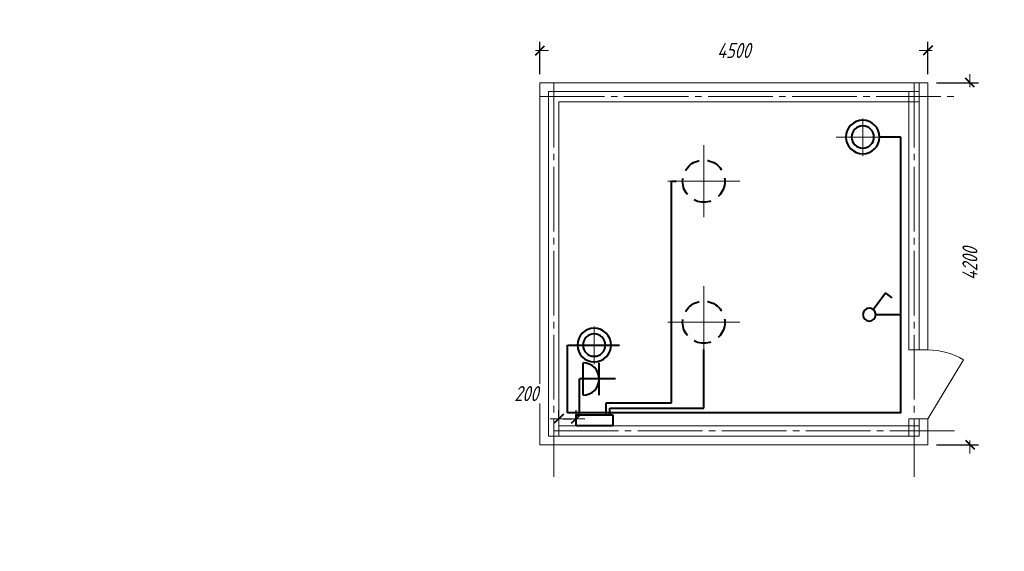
# Model space of a CAD drawing. Header units: millimetres. Extents: x 0 to 420, y 0 to 297.
# Tile 1 of 3: x 0 to 228, y 0 to 123. Entities that reach past the tile are written whole.
import ezdxf

# ---------------------------------------------------------------- set-up
doc = ezdxf.new("R2010")
doc.units = ezdxf.units.MM
for name, pattern in [('K5LT_AXLED', [19.5, 15, -1.5, 1.5, -1.5]), ('K5LT_BASIC', [0]), ('K5LT_DASHED_REINFORCED', [6, 4, -2]), ('K5LT_THIN', [0])]:
    doc.linetypes.add(name, pattern=pattern)
doc.styles.add('KDIMTEXTSTYLE', font='GOST_AU.SHX', dxfattribs={"width": 0.96, "oblique": 15, "height": 5})
doc.dimstyles.new('KDIMSTYLE (0.02)', dxfattribs={"dimtxt": 5, "dimasz": 1, "dimexe": 2, "dimexo": 0, "dimgap": 1, "dimtad": 1, "dimlfac": 50, "dimtxsty": 'KDIMTEXTSTYLE', "dimsah": 1, "dimcen": 0, "dimdle": 1, "dimadec": 0, "dimazin": 0, "dimtfac": 0.667, "dimtmove": 0, "dimatfit": 3, "dimfxl": 1, "dimtvp": 1, "dimtfill": 1, "dimtolj": 1, "dimtzin": 0, "dimarcsym": 0})

# ---------------------------------------------------------------- blocks, each defined once
blk = doc.blocks.new('KDIMARROW_03')
at = {"color": 0, "linetype": 'K5LT_BASIC', "lineweight": 40}
blk.add_line((-1.06, -1.06), (1.06, 1.06), dxfattribs=at)
at = {"color": 0, "linetype": 'K5LT_THIN', "lineweight": 18}
for q in [(-1, 0), (2, 0)]:
    blk.add_line((0, 0), q, dxfattribs=at)
blk = doc.blocks.new('U14')
at = {"color": 30, "linetype": 'K5LT_AXLED', "lineweight": 18, "true_color": 0xff8000}
for q in [(158.68, 94.25), (150.32, 85.89), (167.04, 85.89), (158.68, 77.53)]:
    blk.add_line((158.68, 85.89), q, dxfattribs=at)
blk = doc.blocks.new('U18')
at = {"color": 30, "linetype": 'K5LT_AXLED', "lineweight": 18, "true_color": 0xff8000}
for q in [(158.68, 61.53), (150.32, 53.17), (167.04, 53.17), (158.68, 44.81)]:
    blk.add_line((158.68, 53.17), q, dxfattribs=at)
blk = doc.blocks.new('U23')
at = {"color": 5, "linetype": 'K5LT_BASIC', "lineweight": 40, "true_color": 0x0000ff}
for p, q in [((129.08, 29.13), (129.08, 31.63)), ((129.08, 31.63), (137.6, 31.63)), ((137.6, 31.63), (137.6, 29.13)), ((137.6, 29.13), (129.08, 29.13))]:
    blk.add_line(p, q, dxfattribs=at)
blk = doc.blocks.new('U24')
at = {"color": 30, "linetype": 'K5LT_AXLED', "lineweight": 18, "true_color": 0xff8000}
blk.add_line((133.26, 52.15), (133.26, 43.42), dxfattribs=at)
at = {"color": 5, "linetype": 'K5LT_BASIC', "lineweight": 40, "true_color": 0x0000ff}
blk.add_line((127.08, 47.85), (139.18, 47.85), dxfattribs=at)
for radius, start, end in [(3.9, 0, 180), (2.59, 0, 180), (3.9, 180, 0), (2.59, 180, 0)]:
    blk.add_arc((133.28, 47.85), radius, start, end, dxfattribs=at)
blk = doc.blocks.new('U25')
at = {"color": 5, "linetype": 'K5LT_BASIC', "lineweight": 40, "true_color": 0x0000ff}
for p, q in [((130.68, 36.24), (130.68, 43.74)), ((134.43, 36.24), (134.43, 43.74)), ((138.18, 39.99), (130.68, 39.99))]:
    blk.add_line(p, q, dxfattribs=at)
blk.add_arc((130.68, 39.99), 3.75, 270, 90, dxfattribs=at)
blk = doc.blocks.new('U26')
at = {"color": 5, "linetype": 'K5LT_BASIC', "lineweight": 40, "true_color": 0x0000ff}
for p in [(198, 56.12), (202.41, 58.78)]:
    blk.add_line(p, (200.86, 59.98), dxfattribs=at)
for start, end in [(0, 180), (180, 0)]:
    blk.add_arc((197.1, 54.92), 1.5, start, end, dxfattribs=at)
blk = doc.blocks.new('U27')
at = {"color": 30, "linetype": 'K5LT_AXLED', "lineweight": 18, "true_color": 0xff8000}
for p, q in [((195.56, 100.43), (195.56, 91.7)), ((189.38, 96.13), (201.48, 96.13))]:
    blk.add_line(p, q, dxfattribs=at)
at = {"color": 5, "linetype": 'K5LT_BASIC', "lineweight": 40, "true_color": 0x0000ff}
for radius, start, end in [(3.9, 0, 180), (2.59, 0, 180), (3.9, 180, 0), (2.59, 180, 0)]:
    blk.add_arc((195.58, 96.13), radius, start, end, dxfattribs=at)

msp = doc.modelspace()

# ---------------------------------------------------------------- linework, layer by layer
at = {"color": 5, "linetype": 'K5LT_THIN', "lineweight": 18, "true_color": 0x0000ff}
for p, q in [((210.68122, 108.72512), (120.68122, 108.72512)), ((120.68122, 108.72512), (120.68122, 76.32512)), ((208.68122, 92.32512), (208.68122, 108.72512)), ((210.68122, 92.32512), (210.68122, 108.72512)), ((208.68122, 106.72512), (122.68122, 106.72512)), ((122.68122, 54.827), (122.68122, 106.72512)), ((206.28122, 104.32512), (206.28122, 106.72512)), ((206.28122, 104.32512), (125.08122, 104.32512)), ((125.08122, 104.32512), (125.08122, 54.827)), ((206.28122, 46.72512), (206.28122, 104.32512)), ((206.28122, 104.32512), (208.68122, 104.32512)), ((208.68122, 46.72512), (208.68122, 92.32512)), ((210.68122, 46.72512), (210.68122, 92.32512)), ((120.68122, 76.32512), (120.68122, 24.72512)), ((122.68122, 26.72512), (122.68122, 54.827)), ((125.08122, 26.72512), (125.08122, 54.827)), ((210.68122, 46.72512), (206.28122, 46.72512)), ((210.68122, 30.72512), (218.93956, 44.42913)), ((210.68122, 30.72512), (206.28122, 30.72512)), ((206.28122, 29.12512), (206.28122, 30.72512)), ((208.68122, 26.72512), (208.68122, 30.72512)), ((210.68122, 24.72512), (210.68122, 30.72512)), ((125.08122, 29.12512), (153.7831, 29.12512)), ((153.7831, 29.12512), (180.28122, 29.12512)), ((173.28122, 29.12512), (206.28122, 29.12512)), ((206.28122, 29.12512), (206.28122, 26.72512)), ((206.28122, 29.12512), (208.68122, 29.12512)), ((122.68122, 26.72512), (173.28122, 26.72512)), ((173.28122, 26.72512), (208.68122, 26.72512)), ((120.68122, 24.72512), (173.28122, 24.72512)), ((173.28122, 24.72512), (210.68122, 24.72512))]:
    msp.add_line(p, q, dxfattribs=at)
at = {"color": 30, "linetype": 'K5LT_AXLED', "lineweight": 18, "true_color": 0xff8000}
for p, q in [((123.88122, 108.72512), (123.88122, 17.27521)), ((207.48122, 108.72512), (207.48122, 17.27521)), ((120.68122, 105.52512), (217.77431, 105.52512)), ((123.88122, 27.92512), (217.82942, 27.92512))]:
    msp.add_line(p, q, dxfattribs=at)
at = {"color": 5, "linetype": 'K5LT_BASIC', "lineweight": 40, "true_color": 0x0000ff}
for p, q in [((204.44334, 96.13412), (199.48143, 96.13412)), ((204.44334, 32.14512), (204.44334, 96.13412)), ((151.24665, 34.4235), (151.24665, 85.88512)), ((151.24665, 85.88512), (152.32334, 85.88512)), ((198.59607, 54.92397), (204.44334, 54.92397)), ((127.08334, 32.14512), (127.08334, 47.85412)), ((158.68334, 33.23513), (158.68334, 46.80512)), ((130.68317, 39.98512), (129.88325, 39.98512)), ((129.88325, 31.62512), (129.88325, 39.98512)), ((136.08453, 31.62512), (136.08453, 34.4235)), ((136.08453, 34.4235), (151.24665, 34.4235)), ((204.44334, 32.14512), (127.08334, 32.14512)), ((136.92516, 31.62512), (136.92516, 33.23513)), ((136.92516, 33.23513), (158.68334, 33.23513))]:
    msp.add_line(p, q, dxfattribs=at)
at = {"color": 5, "linetype": 'K5LT_DASHED_REINFORCED', "lineweight": 40, "true_color": 0x0000ff}
for centre in [(158.68122, 85.88512), (158.68122, 53.16512)]:
    msp.add_circle(centre, 4.9, dxfattribs=at)
at = {"color": 5, "linetype": 'K5LT_THIN', "lineweight": 18, "true_color": 0x0000ff}
msp.add_arc((210.68122, 30.72512), 16, 58.9258875, 90, dxfattribs=at)

# ---------------------------------------------------------------- block references
for name in ['U27', 'U14', 'U18', 'U26', 'U24', 'U25', 'U23']:
    msp.add_blockref(name, (0, 0))

# ---------------------------------------------------------------- dimensions: what is measured, and where the dimension line sits
at = {"color": 5, "true_color": 0x0000ff}
for base, p1, p2, location, override in [((120.68122, 116.2005), (210.68122, 108.72512), (120.68122, 108.72512), (165.68122, 116.2005), {"dimexo": 2, "dimpost": '\\H3.5;\\W0.96;\\Q15;<>', "dimblk1": 'KDIMARROW_03', "dimblk2": 'KDIMARROW_03', "dimse1": 0, "dimse2": 0, "dimclrt": 7, "dimtolj": 1}), ((129.08122, 30.77513), (125.08122, 29.12512), (129.08122, 29.12512), (117.53041, 36.59737), {"dimexo": 2, "dimtoh": 1, "dimpost": '\\H3.5;\\W0.96;\\Q15;<>', "dimblk1": 'KDIMARROW_03', "dimblk2": 'KDIMARROW_03', "dimse1": 0, "dimse2": 0, "dimclrt": 7, "dimtmove": 1, "dimtolj": 1})]:
    msp.add_linear_dim(base=base, p1=p1, p2=p2, location=location, dimstyle='KDIMSTYLE (0.02)', override=override, dxfattribs=at).render()
msp.add_linear_dim(base=(220.44226, 108.72512), p1=(210.68122, 24.72512), p2=(210.68122, 108.72512), angle=90, location=(220.44226, 66.72512), dimstyle='KDIMSTYLE (0.02)', override={"dimexo": 2, "dimpost": '\\H3.5;\\W0.96;\\Q15;<>', "dimblk1": 'KDIMARROW_03', "dimblk2": 'KDIMARROW_03', "dimse1": 0, "dimse2": 0, "dimclrt": 7, "dimtolj": 1}, dxfattribs=at).render()

doc.saveas('drawing.dxf')
